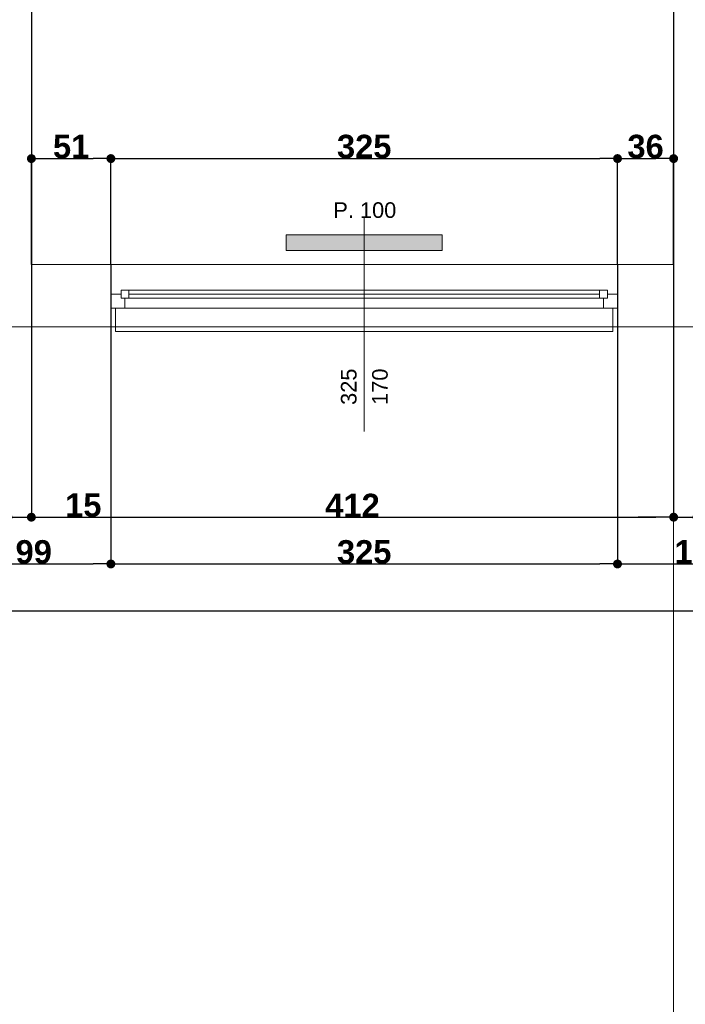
# Model space of a CAD drawing. Header units: millimetres. Extents: x 183299 to 1018155, y -286688 to 171278.
# Tile 85 of 100: x 433003 to 437273, y -107970 to -101656. Entities that reach past the tile are written whole.
import ezdxf

# ---------------------------------------------------------------- set-up
doc = ezdxf.new("R2010")
doc.units = ezdxf.units.MM
doc.header["$MEASUREMENT"] = 0
doc.linetypes.add('Wipeout_Contour', pattern=[1000, 0, -1000])
for name, color, linetype, lineweight in [('grzejniki_Nr_Pióra__20', 1, 'Continuous', 0), ('inwentaryzacja_sciany_Nr_Pióra__1', 7, 'Continuous', 13), ('inwentaryzacja_wentylacja_Nr_Pióra__20', 1, 'Continuous', 0), ('Okna ArchiCADa_Nr_Pióra__1', 7, 'Continuous', 13), ('Znaczniki Okien_Nr_Pióra__1', 7, 'Continuous', 13), ('Znaczniki Okien_Nr_Pióra__7', 7, 'Continuous', 35)]:
    doc.layers.add(name, color=color, linetype=linetype, lineweight=lineweight)
for name, color, linetype in [('inwentaryzacja_sciany', 7, 'Continuous'), ('Okna ArchiCADa', 7, 'Continuous'), ('Wymiarowanie - Ogólne', 7, 'Continuous'), ('Znaczniki Okien', 7, 'Continuous')]:
    doc.layers.add(name, color=color, linetype=linetype)
doc.layers.add('Okna ArchiCADa_Nr_Pióra__23', color=7, linetype='Continuous', lineweight=20, true_color=0xff6600)
doc.layers.add('Okna ArchiCADa_Nr_Pióra__3', color=7, linetype='Continuous', lineweight=18, true_color=0xff6600)
doc.styles.add('GENERATED_STYLE_1', font='arial.ttf')
doc.styles.add('GENERATED_STYLE_2', font='arialbd.ttf')
doc.dimstyles.new('GENERATED_STYLE__1', dxfattribs={"dimtxt": 150, "dimasz": 114, "dimexe": 0.18, "dimexo": 0, "dimgap": 0.09, "dimtad": 1, "dimtih": 1, "dimtoh": 1, "dimdec": 0, "dimlfac": 0.1, "dimzin": 0, "dimdsep": 46, "dimtxsty": 'GENERATED_STYLE_2', "dimblk": 'ARROWHEAD_11', "dimblk1": 'ARROWHEAD_11', "dimblk2": 'ARROWHEAD_11', "dimcen": 0.09, "dimclrd": 256, "dimclre": 256, "dimclrt": 256, "dimazin": 0, "dimtfac": 1, "dimtdec": 4, "dimtmove": 0, "dimatfit": 3, "dimfxl": 1, "dimtolj": 1, "dimtzin": 0, "dimarcsym": 0})

# ---------------------------------------------------------------- blocks, each defined once
blk = doc.blocks.new('O1 rozwierane 12_100')
at = {"layer": 'Okna ArchiCADa_Nr_Pióra__1', "linetype": 'Continuous'}
for p, q in [((-1625, 0), (-1625, -90)), ((-1595, 0), (-1625, 0)), ((1595, 0), (1625, 0)), ((1625, 0), (1625, -90))]:
    blk.add_line(p, q, dxfattribs=at)
at = {"layer": 'Okna ArchiCADa_Nr_Pióra__23', "linetype": 'Continuous'}
for p, q in [((-1625, 0), (-1625, -90)), ((1625, -90), (1625, 0))]:
    blk.add_line(p, q, dxfattribs=at)
at = {"layer": 'Okna ArchiCADa_Nr_Pióra__3', "linetype": 'Continuous'}
for p, q in [((-1595, 120), (-1595, 150)), ((-1595, 150), (1595, 150)), ((1595, 150), (1595, 120)), ((-1595, 120), (1595, 120)), ((-1625, -280), (1625, -280)), ((-1625, -280), (1625, -280))]:
    blk.add_line(p, q, dxfattribs=at)
at = {"linetype": 'Wipeout_Contour', "ltscale": 12192.360797}
blk.add_wipeout([(1510, -115), (1510, -65), (1535, -65), (1535, 0), (-1535, 0), (-1535, -65), (-1510, -65), (-1510, -115)], dxfattribs=at).dxf.layer = 'Okna ArchiCADa'
at = {"layer": 'Okna ArchiCADa_Nr_Pióra__23', "linetype": 'Continuous'}
for p, q in [((-1535, 0), (-1625, 0)), ((-1535, -65), (-1535, 0)), ((1625, 0), (1535, 0)), ((1535, 0), (1535, -65)), ((-1625, -90), (-1560, -90)), ((-1560, -90), (-1560, -65)), ((-1560, -65), (-1535, -65)), ((-1510, -65), (-1560, -65)), ((-1560, -65), (-1560, -115)), ((-1560, -115), (-1510, -115)), ((-1510, -115), (-1510, -65)), ((1560, -65), (1510, -65)), ((1510, -65), (1510, -115)), ((1510, -115), (1560, -115)), ((1535, -65), (1560, -65)), ((1560, -65), (1560, -90)), ((1560, -115), (1560, -65)), ((1560, -90), (1625, -90))]:
    blk.add_line(p, q, dxfattribs=at)
at = {"layer": 'Okna ArchiCADa_Nr_Pióra__3', "linetype": 'Continuous'}
for p, q in [((1535, 0), (-1535, 0)), ((-1510, -65), (1510, -65)), ((-1510, -90), (1510, -90)), ((-1510, -115), (1510, -115)), ((-1510, -115), (1510, -115))]:
    blk.add_line(p, q, dxfattribs=at)
blk = doc.blocks.new('Znacznik O 12_114')
at = {"layer": 'Znaczniki Okien_Nr_Pióra__1', "linetype": 'Continuous'}
blk.add_line((0, 671.4), (0, -700), dxfattribs=at)
at = {"layer": 'Znaczniki Okien_Nr_Pióra__7', "linetype": 'Continuous', "char_height": 100, "attachment_point": 7, "style": 'GENERATED_STYLE_1'}
for s, insert, rotation in [('{170}', (-152.1, 500), 270), ('{325}', (47.9, 500), 270), ('{P. 100}', (197.9, -697.9), 180)]:
    blk.add_mtext(s, dxfattribs=dict(at, insert=insert, rotation=rotation))
blk = doc.blocks.new('Ściana_704_2', base_point=(265565.1, -103325.8))
at = {"layer": 'inwentaryzacja_sciany_Nr_Pióra__1', "linetype": 'Continuous'}
for p, q in [((258245.1, -103325.8), (257735.1, -103325.8)), ((258245.1, -103515.8), (258245.1, -103325.8)), ((261495.1, -103515.8), (261495.1, -103325.8)), ((261855.1, -103325.8), (261495.1, -103325.8)), ((258245.1, -103605.8), (258245.1, -103515.8)), ((261495.1, -103605.8), (261495.1, -103515.8)), ((258275.1, -103605.8), (258245.1, -103605.8)), ((258275.1, -103725.8), (258275.1, -103605.8)), ((261465.1, -103725.8), (261465.1, -103605.8)), ((261465.1, -103605.8), (261495.1, -103605.8)), ((257225.1, -103725.8), (258275.1, -103725.8)), ((261465.1, -103725.8), (262605.1, -103725.8))]:
    blk.add_line(p, q, dxfattribs=at)
at = {"layer": 'Okna ArchiCADa', "linetype": 'Continuous', "xscale": -1, "rotation": 180}
blk.add_blockref('O1 rozwierane 12_100', (259870.1, -103605.8), dxfattribs=at)
at = {"layer": 'Znaczniki Okien', "rotation": 180}
blk.add_blockref('Znacznik O 12_114', (259870.1, -103725.8), dxfattribs=at)
blk = doc.blocks.new('Ściana_710_2', base_point=(262005.1, -103325.8))
at = {"layer": 'inwentaryzacja_sciany_Nr_Pióra__1', "linetype": 'Continuous'}
for p, q in [((262005.1, -103325.8), (262005.1, -97375.8)), ((261855.1, -97675.8), (261855.1, -103325.8))]:
    blk.add_line(p, q, dxfattribs=at)
blk = doc.blocks.new('Ściana_711_2', base_point=(257735.1, -103325.8))
at = {"layer": 'inwentaryzacja_sciany_Nr_Pióra__1', "linetype": 'Continuous'}
for p, q in [((257585.1, -97675.8), (257585.1, -103325.8)), ((257735.1, -103325.8), (257735.1, -97675.8))]:
    blk.add_line(p, q, dxfattribs=at)
blk = doc.blocks.new('ARROWHEAD_11')
at = {"linetype": 'Continuous'}
blk.add_line((0, 0), (-1, 0), dxfattribs=at)
at = {"linetype": 'Continuous', "const_width": 0.25, "flags": 128}
blk.add_lwpolyline([(-0.125, 0, 1), (0.125, 0, 1)], format="xyb", close=True, dxfattribs=at)
blk = doc.blocks.new('*D5241')
at = {"layer": 'Defpoints', "color": 0}
for p in [(432928, -100401.3), (433078, -100401.3), (433078, -104846.3)]:
    blk.add_point(p, dxfattribs=at)
at = {"layer": 'Wymiarowanie - Ogólne', "linetype": 'Continuous', "lineweight": -2}
for p, q in [((432928, -100401.3), (432928, -104846.5)), ((433078, -100401.3), (433078, -104846.5)), ((432814, -104846.3), (432700, -104846.3)), ((432928, -104846.3), (433078, -104846.3)), ((433192, -104846.3), (433516.1, -104846.3))]:
    blk.add_line(p, q, dxfattribs=at)
at = {"layer": 'Wymiarowanie - Ogólne', "lineweight": -2, "xscale": 114, "yscale": 114, "zscale": 114}
blk.add_blockref('ARROWHEAD_11', (432928, -104846.3), dxfattribs=at)
at = {"layer": 'Wymiarowanie - Ogólne', "lineweight": -2, "xscale": 114, "yscale": 114, "zscale": 114, "rotation": 180}
blk.add_blockref('ARROWHEAD_11', (433078, -104846.3), dxfattribs=at)
at = {"layer": 'Wymiarowanie - Ogólne', "insert": (433411, -104769.7), "char_height": 150, "attachment_point": 5, "style": 'GENERATED_STYLE_2'}
blk.add_mtext('\\A1;15', dxfattribs=at)
blk = doc.blocks.new('*D5242')
at = {"layer": 'Defpoints', "color": 0}
for p in [(433078, -100401.3), (437198, -100401.3), (437198, -104846.3)]:
    blk.add_point(p, dxfattribs=at)
at = {"layer": 'Wymiarowanie - Ogólne', "linetype": 'Continuous', "lineweight": -2}
for p, q in [((433078, -100401.3), (433078, -104846.5)), ((437198, -100401.3), (437198, -104846.5)), ((433192, -104846.3), (437084, -104846.3))]:
    blk.add_line(p, q, dxfattribs=at)
at = {"layer": 'Wymiarowanie - Ogólne', "lineweight": -2, "xscale": 114, "yscale": 114, "zscale": 114, "rotation": 180}
blk.add_blockref('ARROWHEAD_11', (433078, -104846.3), dxfattribs=at)
at = {"layer": 'Wymiarowanie - Ogólne', "lineweight": -2, "xscale": 114, "yscale": 114, "zscale": 114}
blk.add_blockref('ARROWHEAD_11', (437198, -104846.3), dxfattribs=at)
at = {"layer": 'Wymiarowanie - Ogólne', "insert": (435138, -104771), "char_height": 150, "attachment_point": 5, "style": 'GENERATED_STYLE_2'}
blk.add_mtext('\\A1;412', dxfattribs=at)
blk = doc.blocks.new('*D5243')
at = {"layer": 'Defpoints', "color": 0}
for p in [(437198, -100401.3), (437348, -100401.3), (437348, -104846.3)]:
    blk.add_point(p, dxfattribs=at)
at = {"layer": 'Wymiarowanie - Ogólne', "linetype": 'Continuous', "lineweight": -2}
for p, q in [((437198, -100401.3), (437198, -104846.5)), ((437348, -100401.3), (437348, -104846.5)), ((437084, -104846.3), (436970, -104846.3)), ((437198, -104846.3), (437348, -104846.3)), ((437462, -104846.3), (437786.1, -104846.3))]:
    blk.add_line(p, q, dxfattribs=at)
at = {"layer": 'Wymiarowanie - Ogólne', "lineweight": -2, "xscale": 114, "yscale": 114, "zscale": 114}
blk.add_blockref('ARROWHEAD_11', (437198, -104846.3), dxfattribs=at)
at = {"layer": 'Wymiarowanie - Ogólne', "lineweight": -2, "xscale": 114, "yscale": 114, "zscale": 114, "rotation": 180}
blk.add_blockref('ARROWHEAD_11', (437348, -104846.3), dxfattribs=at)
at = {"layer": 'Wymiarowanie - Ogólne', "insert": (437681, -104769.7), "char_height": 150, "attachment_point": 5, "style": 'GENERATED_STYLE_2'}
blk.add_mtext('\\A1;15', dxfattribs=at)
blk = doc.blocks.new('*D5250')
at = {"layer": 'Defpoints', "color": 0}
for p in [(432598, -103226.3), (433588, -103226.3), (433588, -105146.3)]:
    blk.add_point(p, dxfattribs=at)
at = {"layer": 'Wymiarowanie - Ogólne', "linetype": 'Continuous', "lineweight": -2}
for p, q in [((432598, -103226.3), (432598, -105146.5)), ((433588, -103226.3), (433588, -105146.5)), ((432712, -105146.3), (433474, -105146.3))]:
    blk.add_line(p, q, dxfattribs=at)
at = {"layer": 'Wymiarowanie - Ogólne', "lineweight": -2, "xscale": 114, "yscale": 114, "zscale": 114, "rotation": 180}
blk.add_blockref('ARROWHEAD_11', (432598, -105146.3), dxfattribs=at)
at = {"layer": 'Wymiarowanie - Ogólne', "lineweight": -2, "xscale": 114, "yscale": 114, "zscale": 114}
blk.add_blockref('ARROWHEAD_11', (433588, -105146.3), dxfattribs=at)
at = {"layer": 'Wymiarowanie - Ogólne', "insert": (433093, -105069.6), "char_height": 150, "attachment_point": 5, "style": 'GENERATED_STYLE_2'}
blk.add_mtext('\\A1;99', dxfattribs=at)
blk = doc.blocks.new('*D5251')
at = {"layer": 'Defpoints', "color": 0}
for p in [(433588, -103226.3), (436838, -103226.3), (436838, -105146.3)]:
    blk.add_point(p, dxfattribs=at)
at = {"layer": 'Wymiarowanie - Ogólne', "linetype": 'Continuous', "lineweight": -2}
for p, q in [((433588, -103226.3), (433588, -105146.5)), ((436838, -103226.3), (436838, -105146.5)), ((433702, -105146.3), (436724, -105146.3))]:
    blk.add_line(p, q, dxfattribs=at)
at = {"layer": 'Wymiarowanie - Ogólne', "lineweight": -2, "xscale": 114, "yscale": 114, "zscale": 114, "rotation": 180}
blk.add_blockref('ARROWHEAD_11', (433588, -105146.3), dxfattribs=at)
at = {"layer": 'Wymiarowanie - Ogólne', "lineweight": -2, "xscale": 114, "yscale": 114, "zscale": 114}
blk.add_blockref('ARROWHEAD_11', (436838, -105146.3), dxfattribs=at)
at = {"layer": 'Wymiarowanie - Ogólne', "insert": (435213, -105069.7), "char_height": 150, "attachment_point": 5, "style": 'GENERATED_STYLE_2'}
blk.add_mtext('\\A1;325', dxfattribs=at)
blk = doc.blocks.new('*D5252')
at = {"layer": 'Defpoints', "color": 0}
for p in [(436838, -103226.3), (437918, -103226.3), (437918, -105146.3)]:
    blk.add_point(p, dxfattribs=at)
at = {"layer": 'Wymiarowanie - Ogólne', "linetype": 'Continuous', "lineweight": -2}
for p, q in [((436838, -103226.3), (436838, -105146.5)), ((437918, -103226.3), (437918, -105146.5)), ((436952, -105146.3), (437804, -105146.3))]:
    blk.add_line(p, q, dxfattribs=at)
at = {"layer": 'Wymiarowanie - Ogólne', "lineweight": -2, "xscale": 114, "yscale": 114, "zscale": 114, "rotation": 180}
blk.add_blockref('ARROWHEAD_11', (436838, -105146.3), dxfattribs=at)
at = {"layer": 'Wymiarowanie - Ogólne', "lineweight": -2, "xscale": 114, "yscale": 114, "zscale": 114}
blk.add_blockref('ARROWHEAD_11', (437918, -105146.3), dxfattribs=at)
at = {"layer": 'Wymiarowanie - Ogólne', "insert": (437378, -105069.6), "char_height": 150, "attachment_point": 5, "style": 'GENERATED_STYLE_2'}
blk.add_mtext('\\A1;108', dxfattribs=at)
blk = doc.blocks.new('*D5255')
at = {"layer": 'Defpoints', "color": 0}
for p in [(424258, -103626.3), (440508, -103626.3), (440508, -105446.3)]:
    blk.add_point(p, dxfattribs=at)
at = {"layer": 'Wymiarowanie - Ogólne', "linetype": 'Continuous', "lineweight": -2}
for p, q in [((424258, -103626.3), (424258, -105446.5)), ((440508, -103626.3), (440508, -105446.5)), ((424372, -105446.3), (440394, -105446.3))]:
    blk.add_line(p, q, dxfattribs=at)
at = {"layer": 'Wymiarowanie - Ogólne', "lineweight": -2, "xscale": 114, "yscale": 114, "zscale": 114, "rotation": 180}
blk.add_blockref('ARROWHEAD_11', (424258, -105446.3), dxfattribs=at)
at = {"layer": 'Wymiarowanie - Ogólne', "lineweight": -2, "xscale": 114, "yscale": 114, "zscale": 114}
blk.add_blockref('ARROWHEAD_11', (440508, -105446.3), dxfattribs=at)
at = {"layer": 'Wymiarowanie - Ogólne', "insert": (432383, -105369.7), "char_height": 150, "attachment_point": 5, "style": 'GENERATED_STYLE_2'}
blk.add_mtext('\\A1;1625', dxfattribs=at)
blk = doc.blocks.new('*D6601')
at = {"layer": 'Defpoints', "color": 0}
for p in [(433588, -102546.7), (433078, -103226.3), (433588, -103226.3)]:
    blk.add_point(p, dxfattribs=at)
at = {"layer": 'Wymiarowanie - Ogólne', "linetype": 'Continuous', "lineweight": -2}
for p, q in [((433078, -103226.3), (433078, -102546.6)), ((433192, -102546.7), (433474, -102546.7)), ((433588, -103226.3), (433588, -102546.6))]:
    blk.add_line(p, q, dxfattribs=at)
at = {"layer": 'Wymiarowanie - Ogólne', "lineweight": -2, "xscale": 114, "yscale": 114, "zscale": 114, "rotation": 180}
blk.add_blockref('ARROWHEAD_11', (433078, -102546.7), dxfattribs=at)
at = {"layer": 'Wymiarowanie - Ogólne', "lineweight": -2, "xscale": 114, "yscale": 114, "zscale": 114}
blk.add_blockref('ARROWHEAD_11', (433588, -102546.7), dxfattribs=at)
at = {"layer": 'Wymiarowanie - Ogólne', "insert": (433333, -102470.1), "char_height": 150, "attachment_point": 5, "style": 'GENERATED_STYLE_2'}
blk.add_mtext('\\A1;51', dxfattribs=at)
blk = doc.blocks.new('*D6602')
at = {"layer": 'Defpoints', "color": 0}
for p in [(436838, -102546.7), (433588, -103226.3), (436838, -103226.3)]:
    blk.add_point(p, dxfattribs=at)
at = {"layer": 'Wymiarowanie - Ogólne', "linetype": 'Continuous', "lineweight": -2}
for p, q in [((433588, -103226.3), (433588, -102546.6)), ((433702, -102546.7), (436724, -102546.7)), ((436838, -103226.3), (436838, -102546.6))]:
    blk.add_line(p, q, dxfattribs=at)
at = {"layer": 'Wymiarowanie - Ogólne', "lineweight": -2, "xscale": 114, "yscale": 114, "zscale": 114, "rotation": 180}
blk.add_blockref('ARROWHEAD_11', (433588, -102546.7), dxfattribs=at)
at = {"layer": 'Wymiarowanie - Ogólne', "lineweight": -2, "xscale": 114, "yscale": 114, "zscale": 114}
blk.add_blockref('ARROWHEAD_11', (436838, -102546.7), dxfattribs=at)
at = {"layer": 'Wymiarowanie - Ogólne', "insert": (435213, -102470.1), "char_height": 150, "attachment_point": 5, "style": 'GENERATED_STYLE_2'}
blk.add_mtext('\\A1;325', dxfattribs=at)
blk = doc.blocks.new('*D6603')
at = {"layer": 'Defpoints', "color": 0}
for p in [(437198, -102546.7), (436838, -103226.3), (437198, -103226.3)]:
    blk.add_point(p, dxfattribs=at)
at = {"layer": 'Wymiarowanie - Ogólne', "linetype": 'Continuous', "lineweight": -2}
for p, q in [((436838, -103226.3), (436838, -102546.6)), ((436952, -102546.7), (437084, -102546.7)), ((437198, -103226.3), (437198, -102546.6))]:
    blk.add_line(p, q, dxfattribs=at)
at = {"layer": 'Wymiarowanie - Ogólne', "lineweight": -2, "xscale": 114, "yscale": 114, "zscale": 114, "rotation": 180}
blk.add_blockref('ARROWHEAD_11', (436838, -102546.7), dxfattribs=at)
at = {"layer": 'Wymiarowanie - Ogólne', "lineweight": -2, "xscale": 114, "yscale": 114, "zscale": 114}
blk.add_blockref('ARROWHEAD_11', (437198, -102546.7), dxfattribs=at)
at = {"layer": 'Wymiarowanie - Ogólne', "insert": (437018, -102470.1), "char_height": 150, "attachment_point": 5, "style": 'GENERATED_STYLE_2'}
blk.add_mtext('\\A1;36', dxfattribs=at)

msp = doc.modelspace()

# ---------------------------------------------------------------- hatches: boundary and pattern name
at = {"layer": 'inwentaryzacja_wentylacja_Nr_Pióra__20', "linetype": 'Continuous'}
msp.add_hatch(color=256, dxfattribs=at).paths.add_polyline_path([(434712.95206, -103036.32699), (434712.95206, -103136.32699), (435712.95206, -103136.32699), (435712.95206, -103036.32699)], flags=0)

# ---------------------------------------------------------------- next in the draw order: block references
at = {"layer": 'inwentaryzacja_sciany'}
msp.add_blockref('Ściana_704_2', (440907.95206, -103226.32699), dxfattribs=at)

# ---------------------------------------------------------------- next in the draw order: linework, layer by layer
at = {"layer": 'grzejniki_Nr_Pióra__20', "linetype": 'Continuous'}
for p, q in [((434712.95206, -103136.32699), (434712.95206, -103036.32699)), ((435712.95206, -103036.32699), (434712.95206, -103036.32699)), ((435712.95206, -103036.32699), (435712.95206, -103136.32699)), ((435712.95206, -103136.32699), (434712.95206, -103136.32699))]:
    msp.add_line(p, q, dxfattribs=at)
at = {"layer": 'inwentaryzacja_sciany_Nr_Pióra__1', "linetype": 'Continuous'}
msp.add_line((437197.95206, -113376.32699), (437197.95206, -103636.32699), dxfattribs=at)

# ---------------------------------------------------------------- next in the draw order: block references
at = {"layer": 'inwentaryzacja_sciany'}
for name, p in [('Ściana_710_2', (437347.95206, -103226.32699)), ('Ściana_711_2', (433077.95206, -103226.32699))]:
    msp.add_blockref(name, p, dxfattribs=at)

# ---------------------------------------------------------------- next in the draw order: dimensions: what is measured, and where the dimension line sits
at = {"layer": 'Wymiarowanie - Ogólne', "linetype": 'Continuous'}
for base, p1, p2, picture, middle in [((433077.95206, -104846.32699), (432927.95206, -100401.32699), (433077.95206, -100401.32699), '*D5241', (433411.04206, -104769.73699)), ((437197.95206, -104846.32699), (433077.95206, -100401.32699), (437197.95206, -100401.32699), '*D5242', (435137.95206, -104771.01199)), ((437347.95206, -104846.32699), (437197.95206, -100401.32699), (437347.95206, -100401.32699), '*D5243', (437681.04206, -104769.73699)), ((433587.95206, -102546.73433), (433077.95206, -103226.32699), (433587.95206, -103226.32699), '*D6601', (433332.95206, -102470.14433)), ((436837.95206, -102546.73433), (433587.95206, -103226.32699), (436837.95206, -103226.32699), '*D6602', (435212.95206, -102470.14433)), ((437197.95206, -102546.73433), (436837.95206, -103226.32699), (437197.95206, -103226.32699), '*D6603', (437017.95206, -102470.14433)), ((433587.95206, -105146.32699), (432597.95206, -103226.32699), (433587.95206, -103226.32699), '*D5250', (433092.95206, -105069.58699)), ((436837.95206, -105146.32699), (433587.95206, -103226.32699), (436837.95206, -103226.32699), '*D5251', (435212.95206, -105069.73699)), ((437917.95206, -105146.32699), (436837.95206, -103226.32699), (437917.95206, -103226.32699), '*D5252', (437377.95206, -105069.58699)), ((440507.95206, -105446.32699), (424257.95206, -103626.32699), (440507.95206, -103626.32699), '*D5255', (432382.95206, -105369.73699))]:
    dim = msp.add_linear_dim(base=base, p1=p1, p2=p2, dimstyle='GENERATED_STYLE__1', dxfattribs=at)
    dim.commit()
    dim.dimension.update_dxf_attribs({"geometry": picture, "text_midpoint": middle})

doc.saveas('drawing.dxf')
